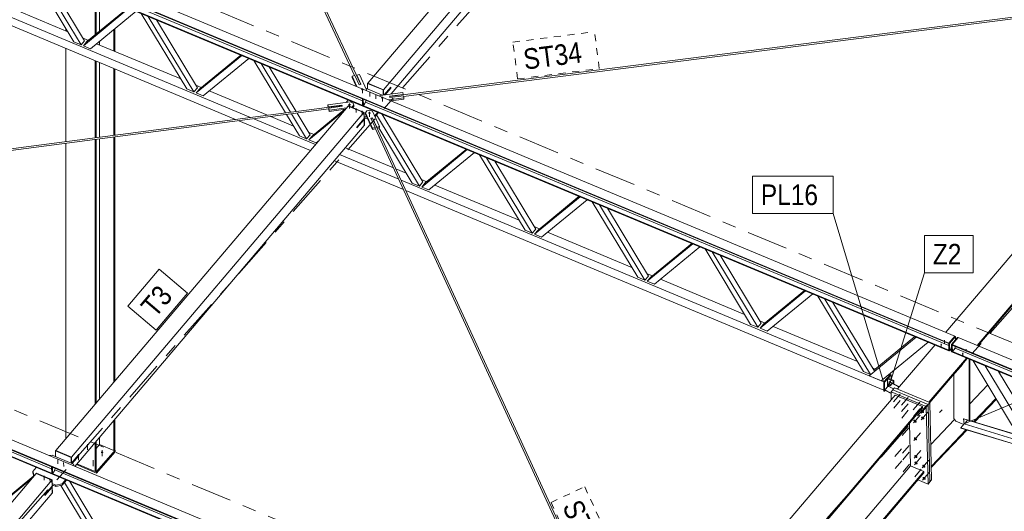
# Model space of a CAD drawing. Header units: millimetres. Extents: x -698 to 216, y -34 to 576.
# Tile 64 of 88: x -78 to -7, y 166 to 202. Entities that reach past the tile are written whole.
import ezdxf

# ---------------------------------------------------------------- set-up
doc = ezdxf.new("R2010")
doc.units = ezdxf.units.MM
for name, pattern in [('XKITLINE00', [0]), ('XKITLINE02', [4, 2, -2]), ('XKITLINE03', [6, 3, -1, 1, -1]), ('XKITLINE04', [3, 0.5, -0.5, 0.5, -0.5, 0.5, -0.5])]:
    doc.linetypes.add(name, pattern=pattern)
for name, color, linetype, lineweight in [('Element', 2, 'Continuous', 0), ('Spoina', 1, 'Continuous', 0), ('Znak elementu', 2, 'Continuous', 0), ('Śruba', 3, 'Continuous', 0)]:
    doc.layers.add(name, color=color, linetype=linetype, lineweight=lineweight)
doc.styles.add('ARIAL', font='ARIAL.TTF')

msp = doc.modelspace()

# ---------------------------------------------------------------- hatches: boundary and pattern name
at = {"layer": 'Śruba'}
for points in [[(-53.289, 196.994), (-53.298, 196.995), (-53.306, 196.997), (-53.315, 196.999), (-53.323, 197.001), (-53.331, 197.004), (-53.338, 197.008), (-53.345, 197.012), (-53.351, 197.016), (-53.357, 197.021), (-53.361, 197.027), (-53.365, 197.032), (-53.368, 197.038), (-53.371, 197.045), (-53.372, 197.051), (-53.373, 197.057), (-53.373, 197.063), (-53.371, 197.07), (-53.369, 197.076), (-53.366, 197.082), (-53.363, 197.088), (-53.358, 197.093), (-53.353, 197.099), (-53.347, 197.104), (-53.341, 197.108), (-53.333, 197.112), (-53.326, 197.115), (-53.318, 197.118), (-53.309, 197.121), (-53.301, 197.122), (-53.292, 197.124), (-53.283, 197.124), (-53.274, 197.124), (-53.265, 197.123), (-53.256, 197.122), (-53.248, 197.12), (-53.239, 197.117), (-53.232, 197.114), (-53.224, 197.111), (-53.217, 197.107), (-53.211, 197.102), (-53.206, 197.097), (-53.201, 197.092), (-53.197, 197.086), (-53.194, 197.08), (-53.192, 197.074), (-53.19, 197.068), (-53.19, 197.061), (-53.19, 197.055), (-53.191, 197.049), (-53.193, 197.042), (-53.196, 197.036), (-53.2, 197.031), (-53.204, 197.025), (-53.209, 197.02), (-53.215, 197.015), (-53.222, 197.01), (-53.229, 197.006), (-53.237, 197.003), (-53.245, 197), (-53.253, 196.998), (-53.262, 196.996), (-53.271, 196.995), (-53.28, 196.994)], [(-51.837, 196.388), (-51.846, 196.389), (-51.855, 196.39), (-51.864, 196.392), (-51.872, 196.395), (-51.88, 196.398), (-51.887, 196.402), (-51.894, 196.406), (-51.9, 196.41), (-51.905, 196.415), (-51.91, 196.421), (-51.914, 196.426), (-51.917, 196.432), (-51.92, 196.438), (-51.921, 196.445), (-51.922, 196.451), (-51.921, 196.457), (-51.92, 196.464), (-51.918, 196.47), (-51.915, 196.476), (-51.911, 196.482), (-51.907, 196.487), (-51.902, 196.493), (-51.896, 196.497), (-51.889, 196.502), (-51.882, 196.506), (-51.874, 196.509), (-51.866, 196.512), (-51.858, 196.514), (-51.849, 196.516), (-51.84, 196.517), (-51.831, 196.518), (-51.822, 196.518), (-51.814, 196.517), (-51.805, 196.516), (-51.796, 196.514), (-51.788, 196.511), (-51.78, 196.508), (-51.773, 196.504), (-51.766, 196.5), (-51.76, 196.496), (-51.755, 196.491), (-51.75, 196.485), (-51.746, 196.48), (-51.743, 196.474), (-51.74, 196.468), (-51.739, 196.461), (-51.738, 196.455), (-51.739, 196.449), (-51.74, 196.442), (-51.742, 196.436), (-51.745, 196.43), (-51.748, 196.424), (-51.753, 196.419), (-51.758, 196.414), (-51.764, 196.409), (-51.771, 196.404), (-51.778, 196.4), (-51.785, 196.397), (-51.793, 196.394), (-51.802, 196.392), (-51.811, 196.39), (-51.819, 196.389), (-51.828, 196.388)], [(-54.229, 195.889), (-54.238, 195.889), (-54.247, 195.891), (-54.256, 195.893), (-54.264, 195.895), (-54.272, 195.898), (-54.279, 195.902), (-54.286, 195.906), (-54.292, 195.911), (-54.297, 195.916), (-54.302, 195.921), (-54.306, 195.927), (-54.309, 195.933), (-54.311, 195.939), (-54.313, 195.945), (-54.313, 195.951), (-54.313, 195.958), (-54.312, 195.964), (-54.31, 195.97), (-54.307, 195.976), (-54.303, 195.982), (-54.299, 195.988), (-54.294, 195.993), (-54.288, 195.998), (-54.281, 196.002), (-54.274, 196.006), (-54.266, 196.01), (-54.258, 196.013), (-54.25, 196.015), (-54.241, 196.017), (-54.232, 196.018), (-54.223, 196.018), (-54.214, 196.018), (-54.205, 196.017), (-54.197, 196.016), (-54.188, 196.014), (-54.18, 196.012), (-54.172, 196.008), (-54.165, 196.005), (-54.158, 196.001), (-54.152, 195.996), (-54.146, 195.991), (-54.142, 195.986), (-54.138, 195.98), (-54.135, 195.974), (-54.132, 195.968), (-54.131, 195.962), (-54.13, 195.955), (-54.131, 195.949), (-54.132, 195.943), (-54.134, 195.937), (-54.137, 195.931), (-54.14, 195.925), (-54.145, 195.919), (-54.15, 195.914), (-54.156, 195.909), (-54.163, 195.905), (-54.17, 195.901), (-54.177, 195.897), (-54.185, 195.894), (-54.194, 195.892), (-54.203, 195.89), (-54.211, 195.889), (-54.22, 195.889)], [(-53.74, 195.559), (-53.748, 195.559), (-53.755, 195.561), (-53.762, 195.562), (-53.768, 195.564), (-53.775, 195.567), (-53.781, 195.57), (-53.786, 195.573), (-53.791, 195.577), (-53.796, 195.581), (-53.8, 195.585), (-53.803, 195.59), (-53.806, 195.595), (-53.807, 195.6), (-53.809, 195.605), (-53.809, 195.61), (-53.809, 195.615), (-53.808, 195.62), (-53.806, 195.626), (-53.804, 195.63), (-53.801, 195.635), (-53.797, 195.64), (-53.793, 195.644), (-53.788, 195.648), (-53.783, 195.652), (-53.777, 195.655), (-53.771, 195.658), (-53.764, 195.66), (-53.757, 195.662), (-53.75, 195.663), (-53.743, 195.664), (-53.735, 195.665), (-53.728, 195.665), (-53.721, 195.664), (-53.714, 195.663), (-53.707, 195.661), (-53.7, 195.659), (-53.694, 195.657), (-53.688, 195.654), (-53.682, 195.65), (-53.677, 195.647), (-53.672, 195.643), (-53.669, 195.638), (-53.665, 195.634), (-53.663, 195.629), (-53.661, 195.624), (-53.66, 195.619), (-53.659, 195.613), (-53.659, 195.608), (-53.66, 195.603), (-53.662, 195.598), (-53.664, 195.593), (-53.667, 195.588), (-53.671, 195.584), (-53.675, 195.579), (-53.68, 195.575), (-53.686, 195.572), (-53.691, 195.569), (-53.698, 195.566), (-53.704, 195.563), (-53.711, 195.562), (-53.718, 195.56), (-53.726, 195.559), (-53.733, 195.559)], [(-53.313, 195.38), (-53.32, 195.381), (-53.327, 195.382), (-53.334, 195.384), (-53.341, 195.386), (-53.347, 195.388), (-53.353, 195.391), (-53.359, 195.395), (-53.364, 195.398), (-53.368, 195.402), (-53.372, 195.407), (-53.376, 195.411), (-53.378, 195.416), (-53.38, 195.421), (-53.381, 195.426), (-53.382, 195.432), (-53.381, 195.437), (-53.38, 195.442), (-53.379, 195.447), (-53.376, 195.452), (-53.373, 195.457), (-53.37, 195.461), (-53.365, 195.466), (-53.361, 195.47), (-53.355, 195.473), (-53.349, 195.476), (-53.343, 195.479), (-53.337, 195.482), (-53.33, 195.483), (-53.323, 195.485), (-53.315, 195.486), (-53.308, 195.486), (-53.301, 195.486), (-53.293, 195.486), (-53.286, 195.484), (-53.279, 195.483), (-53.272, 195.481), (-53.266, 195.478), (-53.26, 195.475), (-53.255, 195.472), (-53.25, 195.468), (-53.245, 195.464), (-53.241, 195.46), (-53.238, 195.455), (-53.235, 195.45), (-53.233, 195.445), (-53.232, 195.44), (-53.232, 195.435), (-53.232, 195.43), (-53.233, 195.425), (-53.235, 195.419), (-53.237, 195.415), (-53.24, 195.41), (-53.244, 195.405), (-53.248, 195.401), (-53.253, 195.397), (-53.258, 195.393), (-53.264, 195.39), (-53.27, 195.387), (-53.277, 195.385), (-53.284, 195.383), (-53.291, 195.382), (-53.298, 195.381), (-53.305, 195.38)], [(-52.776, 195.281), (-52.784, 195.282), (-52.793, 195.283), (-52.802, 195.285), (-52.81, 195.288), (-52.818, 195.291), (-52.825, 195.295), (-52.832, 195.299), (-52.838, 195.303), (-52.843, 195.308), (-52.848, 195.314), (-52.852, 195.319), (-52.855, 195.325), (-52.858, 195.331), (-52.859, 195.338), (-52.86, 195.344), (-52.859, 195.35), (-52.858, 195.357), (-52.856, 195.363), (-52.853, 195.369), (-52.85, 195.375), (-52.845, 195.38), (-52.84, 195.386), (-52.834, 195.39), (-52.827, 195.395), (-52.82, 195.399), (-52.813, 195.402), (-52.804, 195.405), (-52.796, 195.408), (-52.787, 195.409), (-52.779, 195.41), (-52.77, 195.411), (-52.761, 195.411), (-52.752, 195.41), (-52.743, 195.409), (-52.734, 195.407), (-52.726, 195.404), (-52.718, 195.401), (-52.711, 195.398), (-52.704, 195.393), (-52.698, 195.389), (-52.693, 195.384), (-52.688, 195.379), (-52.684, 195.373), (-52.681, 195.367), (-52.678, 195.361), (-52.677, 195.355), (-52.676, 195.348), (-52.677, 195.342), (-52.678, 195.336), (-52.68, 195.329), (-52.683, 195.323), (-52.686, 195.317), (-52.691, 195.312), (-52.696, 195.307), (-52.702, 195.302), (-52.709, 195.297), (-52.716, 195.293), (-52.724, 195.29), (-52.732, 195.287), (-52.74, 195.285), (-52.749, 195.283), (-52.758, 195.282), (-52.767, 195.281)], [(-11.194, 178.444), (-11.205, 178.446), (-11.215, 178.45), (-11.224, 178.455), (-11.232, 178.461), (-11.237, 178.468), (-11.241, 178.475), (-11.242, 178.484), (-11.241, 178.492), (-11.238, 178.499), (-11.233, 178.507), (-11.226, 178.513), (-11.217, 178.518), (-11.207, 178.522), (-11.196, 178.525), (-11.185, 178.526), (-11.173, 178.526), (-11.162, 178.523), (-11.152, 178.52), (-11.143, 178.515), (-11.136, 178.509), (-11.13, 178.502), (-11.127, 178.494), (-11.125, 178.486), (-11.126, 178.478), (-11.129, 178.47), (-11.135, 178.463), (-11.142, 178.457), (-11.15, 178.451), (-11.16, 178.447), (-11.171, 178.445), (-11.183, 178.444)], [(-9.627, 177.79), (-9.638, 177.792), (-9.648, 177.795), (-9.657, 177.8), (-9.664, 177.806), (-9.67, 177.813), (-9.673, 177.821), (-9.675, 177.829), (-9.674, 177.837), (-9.671, 177.845), (-9.665, 177.852), (-9.658, 177.858), (-9.649, 177.864), (-9.639, 177.868), (-9.629, 177.87), (-9.617, 177.871), (-9.606, 177.871), (-9.595, 177.869), (-9.585, 177.865), (-9.576, 177.86), (-9.568, 177.854), (-9.563, 177.847), (-9.559, 177.84), (-9.558, 177.832), (-9.559, 177.824), (-9.562, 177.816), (-9.567, 177.808), (-9.574, 177.802), (-9.583, 177.797), (-9.593, 177.793), (-9.604, 177.79), (-9.615, 177.789)], [(-14.83, 175.578), (-14.823, 175.569), (-14.817, 175.56), (-14.814, 175.55), (-14.812, 175.542), (-14.812, 175.533), (-14.814, 175.526), (-14.818, 175.52), (-14.823, 175.515), (-14.83, 175.513), (-14.838, 175.511), (-14.847, 175.512), (-14.857, 175.515), (-14.867, 175.519), (-14.876, 175.524), (-14.885, 175.531), (-14.894, 175.539), (-14.9, 175.548), (-14.906, 175.557), (-14.909, 175.567), (-14.911, 175.576), (-14.911, 175.584), (-14.909, 175.591), (-14.905, 175.597), (-14.9, 175.602), (-14.893, 175.605), (-14.885, 175.606), (-14.876, 175.605), (-14.866, 175.603), (-14.856, 175.598), (-14.847, 175.593), (-14.838, 175.586)], [(-12.479, 173.688), (-12.47, 173.679), (-12.462, 173.669), (-12.454, 173.659), (-12.447, 173.649), (-12.441, 173.638), (-12.436, 173.628), (-12.432, 173.618), (-12.429, 173.608), (-12.427, 173.598), (-12.427, 173.588), (-12.427, 173.579), (-12.428, 173.571), (-12.431, 173.563), (-12.434, 173.556), (-12.439, 173.55), (-12.444, 173.544), (-12.451, 173.539), (-12.458, 173.536), (-12.466, 173.533), (-12.475, 173.531), (-12.485, 173.53), (-12.495, 173.531), (-12.505, 173.532), (-12.516, 173.534), (-12.527, 173.537), (-12.538, 173.541), (-12.549, 173.547), (-12.56, 173.553), (-12.571, 173.559), (-12.582, 173.567), (-12.592, 173.575), (-12.602, 173.584), (-12.611, 173.593), (-12.619, 173.603), (-12.627, 173.613), (-12.634, 173.623), (-12.64, 173.633), (-12.645, 173.644), (-12.649, 173.654), (-12.652, 173.664), (-12.654, 173.674), (-12.654, 173.683), (-12.654, 173.692), (-12.653, 173.701), (-12.65, 173.709), (-12.647, 173.716), (-12.642, 173.722), (-12.637, 173.728), (-12.63, 173.732), (-12.623, 173.736), (-12.615, 173.739), (-12.606, 173.741), (-12.596, 173.741), (-12.586, 173.741), (-12.576, 173.74), (-12.565, 173.738), (-12.554, 173.734), (-12.543, 173.73), (-12.532, 173.725), (-12.521, 173.719), (-12.51, 173.712), (-12.499, 173.705), (-12.489, 173.697)], [(-13.027, 172.984), (-13.018, 172.975), (-13.01, 172.965), (-13.002, 172.955), (-12.995, 172.945), (-12.989, 172.934), (-12.984, 172.924), (-12.98, 172.914), (-12.977, 172.904), (-12.976, 172.894), (-12.975, 172.884), (-12.975, 172.875), (-12.977, 172.867), (-12.979, 172.859), (-12.983, 172.852), (-12.987, 172.845), (-12.993, 172.84), (-12.999, 172.835), (-13.007, 172.831), (-13.015, 172.829), (-13.024, 172.827), (-13.033, 172.826), (-13.043, 172.826), (-13.053, 172.828), (-13.064, 172.83), (-13.075, 172.833), (-13.086, 172.837), (-13.098, 172.843), (-13.109, 172.848), (-13.12, 172.855), (-13.13, 172.863), (-13.14, 172.871), (-13.15, 172.88), (-13.159, 172.889), (-13.168, 172.899), (-13.175, 172.909), (-13.182, 172.919), (-13.188, 172.929), (-13.193, 172.939), (-13.197, 172.95), (-13.2, 172.96), (-13.202, 172.97), (-13.203, 172.979), (-13.202, 172.988), (-13.201, 172.997), (-13.199, 173.004), (-13.195, 173.012), (-13.19, 173.018), (-13.185, 173.024), (-13.178, 173.028), (-13.171, 173.032), (-13.163, 173.035), (-13.154, 173.036), (-13.145, 173.037), (-13.135, 173.037), (-13.124, 173.036), (-13.113, 173.033), (-13.102, 173.03), (-13.091, 173.026), (-13.08, 173.021), (-13.069, 173.015), (-13.058, 173.008), (-13.047, 173.001), (-13.037, 172.993)], [(-12.468, 173.217), (-12.459, 173.208), (-12.451, 173.198), (-12.443, 173.188), (-12.436, 173.178), (-12.43, 173.167), (-12.425, 173.157), (-12.421, 173.147), (-12.418, 173.137), (-12.416, 173.127), (-12.416, 173.117), (-12.416, 173.108), (-12.417, 173.1), (-12.42, 173.092), (-12.423, 173.085), (-12.428, 173.078), (-12.434, 173.073), (-12.44, 173.068), (-12.447, 173.065), (-12.456, 173.062), (-12.464, 173.06), (-12.474, 173.059), (-12.484, 173.059), (-12.494, 173.061), (-12.505, 173.063), (-12.516, 173.066), (-12.527, 173.07), (-12.538, 173.076), (-12.55, 173.081), (-12.56, 173.088), (-12.571, 173.096), (-12.581, 173.104), (-12.591, 173.113), (-12.6, 173.122), (-12.609, 173.132), (-12.616, 173.142), (-12.623, 173.152), (-12.629, 173.162), (-12.634, 173.172), (-12.638, 173.183), (-12.641, 173.193), (-12.643, 173.203), (-12.644, 173.212), (-12.643, 173.221), (-12.642, 173.23), (-12.639, 173.237), (-12.636, 173.245), (-12.631, 173.251), (-12.626, 173.257), (-12.619, 173.261), (-12.612, 173.265), (-12.604, 173.268), (-12.595, 173.269), (-12.586, 173.27), (-12.576, 173.27), (-12.565, 173.269), (-12.554, 173.266), (-12.543, 173.263), (-12.532, 173.259), (-12.521, 173.254), (-12.51, 173.248), (-12.499, 173.241), (-12.488, 173.234), (-12.478, 173.226)], [(-9.359, 172.875), (-9.352, 172.867), (-9.347, 172.857), (-9.343, 172.848), (-9.341, 172.839), (-9.341, 172.831), (-9.343, 172.824), (-9.347, 172.818), (-9.353, 172.813), (-9.36, 172.81), (-9.368, 172.809), (-9.377, 172.81), (-9.386, 172.812), (-9.396, 172.816), (-9.406, 172.822), (-9.415, 172.829), (-9.423, 172.837), (-9.43, 172.846), (-9.435, 172.855), (-9.439, 172.864), (-9.441, 172.873), (-9.44, 172.882), (-9.438, 172.889), (-9.435, 172.895), (-9.429, 172.899), (-9.422, 172.902), (-9.414, 172.903), (-9.405, 172.903), (-9.395, 172.9), (-9.386, 172.896), (-9.376, 172.89), (-9.367, 172.883)], [(-12.998, 171.7), (-12.989, 171.691), (-12.98, 171.681), (-12.973, 171.671), (-12.966, 171.661), (-12.96, 171.651), (-12.955, 171.64), (-12.951, 171.63), (-12.948, 171.62), (-12.946, 171.61), (-12.945, 171.601), (-12.946, 171.592), (-12.947, 171.583), (-12.95, 171.575), (-12.953, 171.568), (-12.958, 171.562), (-12.963, 171.556), (-12.97, 171.552), (-12.977, 171.548), (-12.985, 171.545), (-12.994, 171.543), (-13.004, 171.543), (-13.014, 171.543), (-13.024, 171.544), (-13.035, 171.546), (-13.046, 171.55), (-13.057, 171.554), (-13.068, 171.559), (-13.079, 171.565), (-13.09, 171.572), (-13.101, 171.579), (-13.111, 171.587), (-13.121, 171.596), (-13.13, 171.605), (-13.138, 171.615), (-13.146, 171.625), (-13.153, 171.635), (-13.159, 171.645), (-13.164, 171.656), (-13.168, 171.666), (-13.171, 171.676), (-13.173, 171.686), (-13.173, 171.695), (-13.173, 171.704), (-13.172, 171.713), (-13.169, 171.721), (-13.166, 171.728), (-13.161, 171.734), (-13.155, 171.74), (-13.149, 171.745), (-13.142, 171.748), (-13.134, 171.751), (-13.125, 171.753), (-13.115, 171.754), (-13.105, 171.753), (-13.095, 171.752), (-13.084, 171.75), (-13.073, 171.747), (-13.062, 171.742), (-13.051, 171.737), (-13.039, 171.731), (-13.029, 171.725), (-13.018, 171.717), (-13.008, 171.709)], [(-72.223, 170.604), (-72.232, 170.605), (-72.241, 170.606), (-72.249, 170.608), (-72.257, 170.611), (-72.265, 170.614), (-72.272, 170.618), (-72.279, 170.622), (-72.285, 170.626), (-72.29, 170.631), (-72.295, 170.637), (-72.299, 170.642), (-72.302, 170.648), (-72.304, 170.654), (-72.305, 170.66), (-72.306, 170.666), (-72.305, 170.673), (-72.304, 170.679), (-72.302, 170.685), (-72.299, 170.691), (-72.295, 170.696), (-72.29, 170.702), (-72.285, 170.707), (-72.279, 170.711), (-72.272, 170.715), (-72.265, 170.719), (-72.257, 170.722), (-72.249, 170.725), (-72.241, 170.727), (-72.232, 170.728), (-72.223, 170.729), (-72.214, 170.73), (-72.205, 170.729), (-72.196, 170.728), (-72.188, 170.727), (-72.179, 170.725), (-72.171, 170.722), (-72.163, 170.719), (-72.156, 170.715), (-72.149, 170.711), (-72.143, 170.707), (-72.138, 170.702), (-72.133, 170.696), (-72.13, 170.691), (-72.127, 170.685), (-72.124, 170.679), (-72.123, 170.673), (-72.123, 170.666), (-72.123, 170.66), (-72.124, 170.654), (-72.127, 170.648), (-72.13, 170.642), (-72.133, 170.637), (-72.138, 170.631), (-72.143, 170.626), (-72.149, 170.622), (-72.156, 170.618), (-72.163, 170.614), (-72.171, 170.611), (-72.179, 170.608), (-72.188, 170.606), (-72.196, 170.605), (-72.205, 170.604), (-72.214, 170.603)], [(-12.969, 170.416), (-12.959, 170.407), (-12.951, 170.398), (-12.943, 170.388), (-12.936, 170.377), (-12.93, 170.367), (-12.925, 170.357), (-12.921, 170.346), (-12.919, 170.336), (-12.917, 170.326), (-12.916, 170.317), (-12.916, 170.308), (-12.918, 170.299), (-12.92, 170.292), (-12.924, 170.284), (-12.928, 170.278), (-12.934, 170.273), (-12.94, 170.268), (-12.948, 170.264), (-12.956, 170.261), (-12.965, 170.26), (-12.974, 170.259), (-12.984, 170.259), (-12.994, 170.26), (-13.005, 170.263), (-13.016, 170.266), (-13.027, 170.27), (-13.039, 170.275), (-13.05, 170.281), (-13.061, 170.288), (-13.071, 170.295), (-13.081, 170.304), (-13.091, 170.312), (-13.1, 170.322), (-13.109, 170.331), (-13.116, 170.341), (-13.123, 170.351), (-13.129, 170.362), (-13.134, 170.372), (-13.138, 170.382), (-13.141, 170.392), (-13.143, 170.402), (-13.144, 170.412), (-13.144, 170.421), (-13.142, 170.429), (-13.14, 170.437), (-13.136, 170.444), (-13.132, 170.451), (-13.126, 170.456), (-13.119, 170.461), (-13.112, 170.465), (-13.104, 170.467), (-13.095, 170.469), (-13.086, 170.47), (-13.076, 170.47), (-13.065, 170.468), (-13.054, 170.466), (-13.043, 170.463), (-13.032, 170.459), (-13.021, 170.454), (-13.01, 170.448), (-12.999, 170.441), (-12.988, 170.433), (-12.978, 170.425)], [(-12.958, 169.945), (-12.949, 169.936), (-12.94, 169.926), (-12.932, 169.916), (-12.926, 169.906), (-12.92, 169.896), (-12.915, 169.886), (-12.911, 169.875), (-12.908, 169.865), (-12.906, 169.855), (-12.905, 169.846), (-12.905, 169.837), (-12.907, 169.828), (-12.909, 169.821), (-12.913, 169.813), (-12.917, 169.807), (-12.923, 169.801), (-12.929, 169.797), (-12.937, 169.793), (-12.945, 169.79), (-12.954, 169.789), (-12.963, 169.788), (-12.973, 169.788), (-12.984, 169.789), (-12.994, 169.792), (-13.005, 169.795), (-13.017, 169.799), (-13.028, 169.804), (-13.039, 169.81), (-13.05, 169.817), (-13.06, 169.824), (-13.071, 169.832), (-13.08, 169.841), (-13.09, 169.85), (-13.098, 169.86), (-13.106, 169.87), (-13.112, 169.88), (-13.118, 169.891), (-13.123, 169.901), (-13.127, 169.911), (-13.13, 169.921), (-13.132, 169.931), (-13.133, 169.941), (-13.133, 169.95), (-13.131, 169.958), (-13.129, 169.966), (-13.125, 169.973), (-13.121, 169.98), (-13.115, 169.985), (-13.109, 169.99), (-13.101, 169.994), (-13.093, 169.996), (-13.084, 169.998), (-13.075, 169.999), (-13.065, 169.999), (-13.054, 169.997), (-13.044, 169.995), (-13.033, 169.992), (-13.021, 169.988), (-13.01, 169.982), (-12.999, 169.977), (-12.988, 169.97), (-12.978, 169.962), (-12.967, 169.954)], [(-12.388, 169.707), (-12.379, 169.698), (-12.37, 169.688), (-12.363, 169.678), (-12.356, 169.668), (-12.35, 169.658), (-12.345, 169.647), (-12.341, 169.637), (-12.338, 169.627), (-12.336, 169.617), (-12.335, 169.608), (-12.335, 169.599), (-12.337, 169.59), (-12.339, 169.582), (-12.343, 169.575), (-12.347, 169.569), (-12.353, 169.563), (-12.359, 169.559), (-12.367, 169.555), (-12.375, 169.552), (-12.384, 169.55), (-12.393, 169.55), (-12.403, 169.55), (-12.414, 169.551), (-12.425, 169.553), (-12.436, 169.557), (-12.447, 169.561), (-12.458, 169.566), (-12.469, 169.572), (-12.48, 169.579), (-12.491, 169.586), (-12.501, 169.594), (-12.51, 169.603), (-12.52, 169.612), (-12.528, 169.622), (-12.536, 169.632), (-12.543, 169.642), (-12.549, 169.653), (-12.553, 169.663), (-12.557, 169.673), (-12.56, 169.683), (-12.562, 169.693), (-12.563, 169.703), (-12.563, 169.712), (-12.561, 169.72), (-12.559, 169.728), (-12.555, 169.735), (-12.551, 169.741), (-12.545, 169.747), (-12.539, 169.752), (-12.531, 169.755), (-12.523, 169.758), (-12.514, 169.76), (-12.505, 169.761), (-12.495, 169.76), (-12.484, 169.759), (-12.474, 169.757), (-12.463, 169.754), (-12.451, 169.75), (-12.44, 169.744), (-12.429, 169.738), (-12.418, 169.732), (-12.408, 169.724), (-12.397, 169.716)], [(-76.437, 168.827), (-76.444, 168.828), (-76.451, 168.829), (-76.458, 168.83), (-76.465, 168.832), (-76.471, 168.835), (-76.477, 168.838), (-76.483, 168.841), (-76.488, 168.845), (-76.492, 168.849), (-76.496, 168.853), (-76.499, 168.858), (-76.502, 168.863), (-76.504, 168.868), (-76.505, 168.873), (-76.505, 168.878), (-76.505, 168.883), (-76.504, 168.889), (-76.503, 168.894), (-76.5, 168.899), (-76.497, 168.903), (-76.494, 168.908), (-76.489, 168.912), (-76.484, 168.916), (-76.479, 168.92), (-76.473, 168.923), (-76.467, 168.926), (-76.46, 168.928), (-76.453, 168.93), (-76.446, 168.932), (-76.439, 168.933), (-76.432, 168.933), (-76.424, 168.933), (-76.417, 168.932), (-76.41, 168.931), (-76.403, 168.93), (-76.396, 168.927), (-76.39, 168.925), (-76.384, 168.922), (-76.378, 168.919), (-76.373, 168.915), (-76.369, 168.911), (-76.365, 168.906), (-76.362, 168.902), (-76.359, 168.897), (-76.357, 168.892), (-76.356, 168.887), (-76.356, 168.882), (-76.356, 168.876), (-76.357, 168.871), (-76.358, 168.866), (-76.361, 168.861), (-76.364, 168.856), (-76.367, 168.852), (-76.372, 168.848), (-76.377, 168.844), (-76.382, 168.84), (-76.388, 168.837), (-76.394, 168.834), (-76.401, 168.832), (-76.408, 168.83), (-76.415, 168.828), (-76.422, 168.827), (-76.429, 168.827)], [(-76.009, 168.648), (-76.016, 168.649), (-76.024, 168.65), (-76.031, 168.652), (-76.037, 168.654), (-76.044, 168.656), (-76.05, 168.659), (-76.055, 168.663), (-76.06, 168.666), (-76.065, 168.67), (-76.069, 168.675), (-76.072, 168.679), (-76.074, 168.684), (-76.076, 168.689), (-76.078, 168.694), (-76.078, 168.7), (-76.078, 168.705), (-76.077, 168.71), (-76.075, 168.715), (-76.073, 168.72), (-76.07, 168.725), (-76.066, 168.729), (-76.062, 168.734), (-76.057, 168.738), (-76.052, 168.741), (-76.046, 168.744), (-76.039, 168.747), (-76.033, 168.75), (-76.026, 168.752), (-76.019, 168.753), (-76.012, 168.754), (-76.004, 168.754), (-75.997, 168.754), (-75.99, 168.754), (-75.982, 168.753), (-75.975, 168.751), (-75.969, 168.749), (-75.962, 168.746), (-75.956, 168.743), (-75.951, 168.74), (-75.946, 168.736), (-75.941, 168.732), (-75.937, 168.728), (-75.934, 168.723), (-75.932, 168.718), (-75.93, 168.713), (-75.929, 168.708), (-75.928, 168.703), (-75.928, 168.698), (-75.929, 168.693), (-75.931, 168.688), (-75.933, 168.683), (-75.936, 168.678), (-75.94, 168.673), (-75.944, 168.669), (-75.949, 168.665), (-75.955, 168.661), (-75.96, 168.658), (-75.967, 168.655), (-75.973, 168.653), (-75.98, 168.651), (-75.987, 168.65), (-75.994, 168.649), (-76.002, 168.648)], [(-12.367, 168.824), (-12.358, 168.815), (-12.35, 168.805), (-12.342, 168.795), (-12.335, 168.785), (-12.329, 168.775), (-12.324, 168.764), (-12.32, 168.754), (-12.317, 168.744), (-12.316, 168.734), (-12.315, 168.725), (-12.315, 168.716), (-12.317, 168.707), (-12.319, 168.699), (-12.323, 168.692), (-12.327, 168.686), (-12.333, 168.68), (-12.339, 168.675), (-12.347, 168.672), (-12.355, 168.669), (-12.364, 168.667), (-12.373, 168.666), (-12.383, 168.667), (-12.393, 168.668), (-12.404, 168.67), (-12.415, 168.673), (-12.426, 168.678), (-12.438, 168.683), (-12.449, 168.689), (-12.46, 168.695), (-12.47, 168.703), (-12.48, 168.711), (-12.49, 168.72), (-12.499, 168.729), (-12.508, 168.739), (-12.515, 168.749), (-12.522, 168.759), (-12.528, 168.769), (-12.533, 168.78), (-12.537, 168.79), (-12.54, 168.8), (-12.542, 168.81), (-12.543, 168.819), (-12.542, 168.828), (-12.541, 168.837), (-12.539, 168.845), (-12.535, 168.852), (-12.53, 168.858), (-12.525, 168.864), (-12.518, 168.868), (-12.511, 168.872), (-12.503, 168.875), (-12.494, 168.877), (-12.485, 168.877), (-12.475, 168.877), (-12.464, 168.876), (-12.453, 168.874), (-12.442, 168.87), (-12.431, 168.866), (-12.42, 168.861), (-12.409, 168.855), (-12.398, 168.848), (-12.387, 168.841), (-12.377, 168.833)]]:
    msp.add_hatch(color=256, dxfattribs=at).paths.add_polyline_path(points, flags=17)

# ---------------------------------------------------------------- linework, layer by layer
at = {"layer": 'Element', "linetype": 'XKITLINE00', "lineweight": 0}
for p, q in [((-53.405, 197.433), (-72.832, 239.016)), ((-53.846, 198.07), (-72.638, 238.293)), ((-52.893, 197.522), (-31.614, 222.585)), ((-51.753, 197.046), (-30.474, 222.108)), ((-30.452, 221.166), (-51.199, 196.731)), ((-10.635, 178.617), (-95.87, 214.22)), ((-10.634, 178.57), (-95.869, 214.173)), ((-95.438, 214.729), (-10.203, 179.126)), ((-10.623, 178.099), (-95.858, 213.702)), ((-10.622, 178.052), (-95.857, 213.655)), ((-95.653, 213.944), (-53.275, 196.242)), ((-90.119, 207.021), (-61.415, 195.031)), ((-91.149, 206.847), (-62.518, 194.887)), ((-74.263, 200.532), (-77.572, 206.017)), ((-73.745, 200.316), (-77.054, 205.801)), ((-76.47, 205.557), (-73.486, 200.61)), ((-51.3, 196.539), (10.101, 204.377)), ((-50.283, 196.538), (9.132, 204.123)), ((-8.571, 178.445), (13.347, 204.27)), ((-8.511, 178.419), (13.408, 204.245)), ((-80.824, 203.81), (-74.696, 201.25)), ((-72.717, 201.028), (-72.717, 203.989)), ((-72.646, 201.087), (-72.646, 203.96)), ((-72.397, 201.292), (-72.397, 203.856)), ((-10.851, 179.397), (10.085, 204.065)), ((-73.573, 200.244), (-70.264, 202.964)), ((-73.313, 200.538), (-70.329, 202.992)), ((-69.746, 202.748), (-73.055, 200.027)), ((-66.061, 197.106), (-69.37, 202.591)), ((-65.543, 196.89), (-68.852, 202.375)), ((-68.268, 202.131), (-65.283, 197.184)), ((-74.855, 201.316), (-74.855, 201.513)), ((-71.362, 199.857), (-71.362, 201.419)), ((-71.291, 199.827), (-71.291, 201.478)), ((-73.745, 200.316), (-74.263, 200.532)), ((-73.486, 200.61), (-73.745, 200.316)), ((-73.594, 200.789), (-73.205, 200.627)), ((-73.573, 200.244), (-73.313, 200.538)), ((-72.397, 200.289), (-72.397, 200.568)), ((-74.855, 193.276), (-74.855, 200.041)), ((-73.055, 200.027), (-73.573, 200.244)), ((-72.622, 200.383), (-66.494, 197.824)), ((-72.717, 193.555), (-72.717, 199.148)), ((-72.646, 193.565), (-72.646, 199.118)), ((-65.371, 196.818), (-62.061, 199.538)), ((-65.111, 197.112), (-62.127, 199.566)), ((-61.543, 199.322), (-64.853, 196.601)), ((-58.874, 195.363), (-61.167, 199.165)), ((-72.397, 193.597), (-72.397, 199.014)), ((-71.362, 193.732), (-71.362, 198.582)), ((-71.291, 193.742), (-71.291, 198.552)), ((-58.515, 195.41), (-60.65, 198.949)), ((-58.11, 195.463), (-60.065, 198.705)), ((-54.024, 198.026), (-53.826, 198.074)), ((-54.022, 197.932), (-54.024, 198.026)), ((-53.678, 197.286), (-54.024, 198.026)), ((-53.73, 197.308), (-54.022, 197.932)), ((-53.826, 198.074), (-53.514, 197.406)), ((-53.699, 198.105), (-53.502, 198.154)), ((-53.698, 198.062), (-53.699, 198.105)), ((-53.387, 197.437), (-53.699, 198.105)), ((-53.502, 198.154), (-52.981, 197.039)), ((-65.543, 196.89), (-66.061, 197.106)), ((-65.283, 197.184), (-65.543, 196.89)), ((-65.391, 197.363), (-65.003, 197.201)), ((-65.371, 196.818), (-65.111, 197.112)), ((-64.42, 196.957), (-60.192, 195.191)), ((-53.514, 197.406), (-53.449, 197.422)), ((-53.449, 197.422), (-53.387, 197.437)), ((-53.449, 197.422), (-53.449, 197.422)), ((-53.449, 197.422), (-53.449, 197.422)), ((-53.03, 197.145), (-51.842, 196.649)), ((-52.981, 197.039), (-53.005, 197.005)), ((-52.98, 196.994), (-52.981, 197.039)), ((-52.91, 197.502), (-52.893, 197.522)), ((-51.77, 197.026), (-52.91, 197.502)), ((-52.9, 197.091), (-52.91, 197.502)), ((-52.893, 197.522), (-51.753, 197.046)), ((-51.753, 197.046), (-52.893, 197.522)), ((-51.77, 197.026), (-51.753, 197.046)), ((-51.762, 196.659), (-51.77, 197.026)), ((-51.744, 196.661), (-51.753, 197.046)), ((-51.744, 196.661), (-51.753, 197.046)), ((-51.224, 197.221), (-51.694, 196.668)), ((-51.237, 197.156), (-51.646, 196.674)), ((-51.625, 196.676), (-51.223, 197.15)), ((-51.238, 197.205), (-51.237, 197.156)), ((-51.237, 197.156), (-51.223, 197.15)), ((-51.223, 197.15), (-51.224, 197.221)), ((-64.853, 196.601), (-65.371, 196.818)), ((-54.461, 196.119), (-54.308, 196.3)), ((-53.267, 195.918), (-53.278, 196.382)), ((-53.221, 196.359), (-53.21, 195.894)), ((-53.093, 196.032), (-53.01, 196.251)), ((-53.01, 196.251), (-53.01, 196.271)), ((-52.029, 196.597), (-51.998, 196.629)), ((-51.998, 196.629), (-50.353, 196.839)), ((-50.264, 196.456), (-51.357, 196.316)), ((-50.32, 196.694), (-51.306, 196.568)), ((-51.296, 196.522), (-51.306, 196.568)), ((-51.296, 196.522), (-51.296, 196.522)), ((-51.296, 196.522), (-51.296, 196.522)), ((-51.285, 196.475), (-51.296, 196.522)), ((-51.285, 196.475), (-50.298, 196.601)), ((-51.183, 196.244), (-50.262, 196.362)), ((-50.353, 196.839), (-50.32, 196.694)), ((-50.319, 196.664), (-50.32, 196.694)), ((-50.298, 196.601), (-50.264, 196.456)), ((-50.262, 196.362), (-50.264, 196.456)), ((-116.561, 187.829), (-54.762, 195.9)), ((-115.544, 187.832), (-55.729, 195.644)), ((-75.589, 170.791), (-54.31, 195.853)), ((-56.909, 193.686), (-54.559, 195.618)), ((-55.788, 195.946), (-54.144, 196.161)), ((-55.785, 195.852), (-55.788, 195.946)), ((-55.753, 195.801), (-55.788, 195.946)), ((-55.766, 195.769), (-55.785, 195.852)), ((-54.767, 195.93), (-55.753, 195.801)), ((-55.752, 195.771), (-55.753, 195.801)), ((-55.731, 195.709), (-54.745, 195.837)), ((-55.729, 195.614), (-55.731, 195.709)), ((-55.696, 195.564), (-55.731, 195.709)), ((-55.694, 195.469), (-55.729, 195.614)), ((-55.696, 195.564), (-54.413, 195.731)), ((-55.694, 195.469), (-55.696, 195.564)), ((-54.503, 195.625), (-55.694, 195.469)), ((-54.766, 195.9), (-54.767, 195.93)), ((-54.745, 195.837), (-54.767, 195.93)), ((-54.756, 195.884), (-54.762, 195.9)), ((-54.75, 195.855), (-54.756, 195.884)), ((-54.748, 195.837), (-54.75, 195.855)), ((-54.293, 195.873), (-54.31, 195.853)), ((-54.31, 195.853), (-53.17, 195.377)), ((-53.17, 195.377), (-54.31, 195.853)), ((-53.153, 195.397), (-54.293, 195.873)), ((-54.144, 196.161), (-53.952, 196.066)), ((-54.063, 195.777), (-54.053, 195.778)), ((-53.916, 195.916), (-54.053, 195.778)), ((-54.053, 195.773), (-54.053, 195.778)), ((-53.989, 195.746), (-53.914, 195.821)), ((-53.952, 196.066), (-53.916, 195.916)), ((-53.914, 195.821), (-53.916, 195.916)), ((-53.267, 195.918), (-53.21, 195.894)), ((-53.21, 195.894), (-53.093, 196.032)), ((-53.068, 195.367), (-52.961, 195.517)), ((-53.049, 196.148), (-10.631, 178.43)), ((-52.961, 195.517), (-52.755, 195.566)), ((-52.755, 195.566), (-52.545, 195.493)), ((-53.17, 195.377), (-74.449, 170.314)), ((-61.177, 194.932), (-56.685, 193.055)), ((-59.954, 195.092), (-58.291, 194.397)), ((-57.858, 193.68), (-58.801, 195.242)), ((-57.34, 193.463), (-58.442, 195.289)), ((-57.081, 193.758), (-58.037, 195.342)), ((-57.168, 193.392), (-54.622, 195.485)), ((-53.16, 194.941), (-53.679, 194.33)), ((-53.677, 194.282), (-53.068, 194.999)), ((-53.677, 194.259), (-53.158, 194.87)), ((-53.173, 194.876), (-53.158, 194.87)), ((-53.173, 194.876), (-53.158, 194.87)), ((-53.153, 195.397), (-53.17, 195.377)), ((-53.17, 195.377), (-53.16, 194.941)), ((-53.16, 194.941), (-53.17, 195.377)), ((-53.16, 194.941), (-53.143, 194.961)), ((-53.158, 194.87), (-53.141, 194.89)), ((-53.158, 194.87), (-53.149, 194.434)), ((-53.158, 194.87), (-53.149, 194.434)), ((-53.155, 194.896), (-53.141, 194.89)), ((-53.143, 194.961), (-53.153, 195.397)), ((-53.147, 195.125), (-52.963, 195.048)), ((-53.144, 195.031), (-52.909, 194.933)), ((-53.143, 194.983), (-53.114, 195.018)), ((-53.141, 194.89), (-53.131, 194.455)), ((-53.066, 195.273), (-53.068, 195.367)), ((-52.554, 194.251), (-53.068, 195.367)), ((-53.066, 195.273), (-52.552, 194.157)), ((-52.538, 194.999), (-52.664, 194.968)), ((-52.664, 194.968), (-52.356, 194.299)), ((-52.631, 194.97), (-52.655, 194.947)), ((-52.6, 194.983), (-52.631, 194.97)), ((-52.568, 194.984), (-52.6, 194.983)), ((-52.545, 194.972), (-52.568, 194.984)), ((-52.545, 195.493), (-52.031, 194.377)), ((-33.233, 153.042), (-52.545, 194.972)), ((-52.537, 194.954), (-52.538, 194.999)), ((-52.229, 194.329), (-52.538, 194.999)), ((-52.388, 195.152), (-52.171, 195.407)), ((-52.359, 195.089), (-52.11, 195.382)), ((-49.138, 190.037), (-52.258, 195.208)), ((-51.863, 195.278), (-48.879, 190.332)), ((-53.149, 194.434), (-74.196, 169.644)), ((-62.28, 194.788), (-57.064, 192.609)), ((-53.679, 194.33), (-53.677, 194.259)), ((-53.149, 194.434), (-53.131, 194.455)), ((-52.356, 194.299), (-52.554, 194.251)), ((-52.552, 194.157), (-52.554, 194.251)), ((-52.552, 194.157), (-52.354, 194.205)), ((-52.354, 194.205), (-52.356, 194.299)), ((-33.671, 153.68), (-52.355, 194.248)), ((-52.031, 194.377), (-52.229, 194.329)), ((-52.228, 194.285), (-52.229, 194.329)), ((-52.208, 194.24), (-52.029, 194.283)), ((-49.656, 190.254), (-52.08, 194.271)), ((-52.029, 194.283), (-52.031, 194.377)), ((-72.717, 174.172), (-72.717, 193.425)), ((-72.646, 174.256), (-72.646, 193.434)), ((-72.397, 174.55), (-72.397, 193.467)), ((-71.362, 175.769), (-71.362, 193.602)), ((-71.291, 175.853), (-71.291, 193.611)), ((-57.34, 193.463), (-57.858, 193.68)), ((-57.081, 193.758), (-57.34, 193.463)), ((-57.189, 193.937), (-56.801, 193.775)), ((-57.168, 193.392), (-56.909, 193.686)), ((-56.65, 193.175), (-57.168, 193.392)), ((-74.855, 171.655), (-74.855, 193.146)), ((-56.428, 193.358), (-56.65, 193.175)), ((-54.518, 192.821), (-51.026, 191.363)), ((-48.966, 189.965), (-45.657, 192.686)), ((-48.707, 190.26), (-45.722, 192.713)), ((-54.938, 192.326), (-50.643, 190.532)), ((-45.139, 192.47), (-48.448, 189.749)), ((-41.454, 186.828), (-44.763, 192.313)), ((-40.936, 186.611), (-44.245, 192.096)), ((-55.317, 191.88), (-50.299, 189.783)), ((-50.848, 191.289), (-50.089, 190.971)), ((-43.661, 191.852), (-40.676, 186.905)), ((-48.987, 190.511), (-48.598, 190.349)), ((-50.466, 190.458), (-16.416, 176.235)), ((-49.138, 190.037), (-49.656, 190.254)), ((-48.879, 190.332), (-49.138, 190.037)), ((-48.966, 189.965), (-48.707, 190.26)), ((-48.448, 189.749), (-48.966, 189.965)), ((-48.015, 190.105), (-41.887, 187.545)), ((-50.121, 189.709), (-15.352, 175.186)), ((-40.764, 186.539), (-37.454, 189.26)), ((-40.504, 186.834), (-37.52, 189.287)), ((-36.936, 189.044), (-40.246, 186.323)), ((-33.251, 183.401), (-36.561, 188.886)), ((-32.733, 183.185), (-36.043, 188.67)), ((-35.458, 188.426), (-32.474, 183.479)), ((-118.134, 187.997), (-32.9, 152.394)), ((-33.332, 151.885), (-118.566, 187.488)), ((-33.331, 151.838), (-118.565, 187.441)), ((-33.32, 151.367), (-118.554, 186.97)), ((-33.319, 151.32), (-118.553, 186.923)), ((-118.349, 187.212), (-75.886, 169.475)), ((-40.785, 187.085), (-40.396, 186.923)), ((-40.936, 186.611), (-41.454, 186.828)), ((-40.676, 186.905), (-40.936, 186.611)), ((-40.764, 186.539), (-40.504, 186.834)), ((-40.246, 186.323), (-40.764, 186.539)), ((-39.813, 186.679), (-33.684, 184.119)), ((-32.561, 183.113), (-29.252, 185.834)), ((-32.302, 183.407), (-29.317, 185.861)), ((-28.734, 185.617), (-32.043, 182.897)), ((-25.049, 179.975), (-28.358, 185.46)), ((-24.531, 179.759), (-27.84, 185.244)), ((-27.256, 185), (-24.272, 180.053)), ((-32.733, 183.185), (-33.251, 183.401)), ((-32.474, 183.479), (-32.733, 183.185)), ((-32.582, 183.659), (-32.194, 183.496)), ((-32.561, 183.113), (-32.302, 183.407)), ((-32.043, 182.897), (-32.561, 183.113)), ((-31.61, 183.253), (-25.482, 180.693)), ((-24.359, 179.687), (-21.05, 182.408)), ((-24.1, 179.981), (-21.115, 182.435)), ((-20.532, 182.191), (-23.841, 179.471)), ((-16.847, 176.549), (-20.156, 182.034)), ((-16.329, 176.333), (-19.638, 181.818)), ((-16.07, 176.627), (-19.054, 181.574)), ((-24.531, 179.759), (-25.049, 179.975)), ((-24.272, 180.053), (-24.531, 179.759)), ((-24.38, 180.233), (-23.991, 180.07)), ((-24.359, 179.687), (-24.1, 179.981)), ((-23.408, 179.827), (-17.28, 177.267)), ((-23.841, 179.471), (-24.359, 179.687)), ((-12.999, 179.044), (-16.416, 176.235)), ((-15.983, 176.725), (-13.107, 179.09)), ((-12.998, 179.045), (-12.999, 179.044)), ((-12.999, 179.044), (-12.135, 178.684)), ((-10.203, 179.126), (-10.635, 178.617)), ((-10.635, 178.599), (-10.203, 179.109)), ((-10.146, 179.085), (-10.578, 178.576)), ((-10.203, 179.109), (-10.203, 179.126)), ((-10.203, 179.109), (-10.146, 179.085)), ((-10.141, 178.863), (-10.146, 179.085)), ((-12.135, 178.684), (-15.552, 175.874)), ((-14.351, 175.273), (-11.634, 178.475)), ((-12.135, 178.684), (-12.135, 178.684)), ((-10.635, 178.617), (-10.634, 178.57)), ((-10.623, 178.07), (-10.635, 178.599)), ((-10.578, 178.576), (-10.635, 178.599)), ((-10.566, 178.046), (-10.578, 178.576)), ((-10.435, 178.516), (-10.003, 179.025)), ((-10.423, 177.986), (-10.435, 178.516)), ((-10.435, 178.516), (-10.378, 178.492)), ((-10.379, 178.51), (-9.947, 179.019)), ((67.803, 145.853), (-10.379, 178.51)), ((-10.379, 178.51), (-10.378, 178.463)), ((-10.366, 177.963), (-10.378, 178.492)), ((67.804, 145.806), (-10.378, 178.463)), ((-10.165, 178.374), (-10.162, 178.234)), ((-10.003, 179.025), (-9.958, 179.006)), ((-9.947, 179.019), (68.235, 146.362)), ((-10.622, 178.052), (-10.623, 178.099)), ((-10.566, 178.046), (-10.623, 178.07)), ((-10.611, 178.065), (-10.622, 178.052)), ((-10.428, 178.208), (-10.566, 178.046)), ((-10.423, 177.986), (-10.366, 177.963)), ((-10.162, 178.234), (-10.367, 177.992)), ((67.815, 145.335), (-10.367, 177.992)), ((-10.367, 177.992), (-10.366, 177.945)), ((67.816, 145.288), (-10.366, 177.945)), ((-10.162, 178.234), (67.807, 145.666)), ((-12.072, 174.32), (-9.354, 177.522)), ((-12.011, 174.295), (-9.293, 177.497)), ((-9.161, 172.989), (-9.161, 177.442)), ((-9.11, 172.973), (-9.11, 177.42)), ((-8.853, 177.313), (-7.989, 176.952)), ((-8.853, 177.313), (-8.853, 177.313)), ((-8.853, 177.313), (-5.436, 171.649)), ((-7.989, 176.952), (-4.572, 171.288)), ((-7.989, 176.952), (-7.989, 176.952)), ((-16.329, 176.333), (-16.847, 176.549)), ((-16.416, 176.235), (-16.329, 176.333)), ((-15.552, 175.874), (-16.416, 176.235)), ((-16.35, 176.207), (-15.35, 175.79)), ((-16.178, 176.806), (-15.983, 176.725)), ((-16.07, 176.628), (-15.983, 176.725)), ((-14.877, 176.327), (-15.352, 175.787)), ((-14.834, 176.309), (-15.31, 175.77)), ((-15.011, 176.319), (-14.918, 176.28)), ((-14.834, 176.309), (-14.877, 176.327)), ((-14.834, 175.98), (-14.834, 176.309)), ((-10.259, 176.36), (-10.259, 173.122)), ((-4.14, 171.779), (-7.016, 176.546)), ((-6.961, 176.454), (-6.914, 176.503)), ((-15.352, 175.123), (-15.352, 175.787)), ((-15.352, 175.787), (-15.31, 175.77)), ((-15.31, 175.77), (-15.31, 175.105)), ((-15.029, 175.483), (-15.275, 175.203)), ((-15.046, 176.069), (-15.098, 176.01)), ((-15.098, 175.404), (-15.098, 176.01)), ((-15.098, 176.01), (-14.67, 175.831)), ((-14.619, 175.89), (-15.046, 176.069)), ((-14.974, 175.801), (-15.029, 175.483)), ((-15.029, 175.483), (-14.645, 175.278)), ((-14.961, 175.816), (-14.974, 175.801)), ((-14.974, 175.801), (-14.236, 175.408)), ((-14.961, 175.816), (-14.224, 175.423)), ((-14.619, 175.89), (-14.67, 175.831)), ((-14.67, 175.831), (-14.67, 175.661)), ((-14.619, 175.634), (-14.619, 175.89)), ((-9.11, 174.202), (-7.803, 175.572)), ((-33.007, 153.075), (-14.544, 174.834)), ((-15.31, 175.105), (-15.352, 175.123)), ((-15.31, 175.105), (-15.25, 175.172)), ((-15.275, 175.203), (-15.278, 175.187)), ((-15.278, 175.187), (-14.829, 174.947)), ((-15.275, 175.203), (-14.829, 174.966)), ((-14.701, 175.212), (-14.831, 175.059)), ((-14.831, 175.059), (-12.266, 173.988)), ((-14.831, 175.059), (-14.818, 174.51)), ((-14.701, 175.212), (-14.572, 175.365)), ((-14.701, 175.212), (-12.137, 174.141)), ((-14.701, 175.212), (-12.137, 174.141)), ((-14.572, 175.365), (-12.007, 174.293)), ((-14.544, 174.834), (-12.549, 174)), ((-12.266, 173.988), (-12.137, 174.141)), ((-12.137, 174.141), (-12.007, 174.293)), ((-12.007, 168.511), (-12.137, 174.141)), ((-12.137, 174.141), (-12.007, 168.511)), ((-12.007, 174.293), (-11.878, 168.664)), ((-8.829, 172.888), (-7.208, 174.587)), ((-8.757, 172.866), (-7.172, 174.527)), ((-31.41, 151.772), (-12.549, 174)), ((-31.35, 151.747), (-12.547, 173.906)), ((-12.547, 173.906), (-12.549, 174)), ((-12.137, 168.358), (-12.266, 173.988)), ((-71.362, 170.804), (-71.362, 172.982)), ((-71.291, 170.885), (-71.291, 173.066)), ((-13.416, 169.686), (-13.488, 172.797)), ((-11.937, 171.239), (-10.205, 173.054)), ((-10.259, 173.122), (-10.116, 172.942)), ((-10.116, 172.942), (-9.532, 172.698)), ((-9.506, 172.726), (-9.753, 172.447)), ((-9.548, 173.105), (-9.561, 173.091)), ((-5.66, 171.911), (-9.561, 173.091)), ((-9.561, 173.091), (-9.506, 172.726)), ((-9.548, 173.105), (-5.647, 171.926)), ((-9.506, 172.726), (-5.722, 171.582)), ((-11.901, 169.669), (-9.376, 172.315)), ((-11.899, 169.574), (-9.304, 172.293)), ((-5.852, 171.267), (-9.753, 172.447)), ((-9.753, 172.447), (-9.75, 172.428)), ((-5.849, 171.248), (-9.75, 172.428)), ((-72.717, 169.266), (-72.717, 171.386)), ((-72.646, 169.347), (-72.646, 171.47)), ((-72.646, 170.953), (-72.397, 171.236)), ((-72.397, 171.236), (-72.397, 171.764)), ((-72.397, 171.236), (-71.362, 170.804)), ((-76.071, 170.427), (-75.855, 170.467)), ((-75.855, 170.467), (-74.288, 169.812)), ((-75.606, 170.77), (-75.589, 170.791)), ((-75.606, 170.77), (-74.466, 170.294)), ((-75.597, 170.359), (-75.606, 170.77)), ((-74.449, 170.314), (-75.589, 170.791)), ((-74.449, 170.314), (-75.589, 170.791)), ((-73.921, 170.489), (-74.439, 169.878)), ((-73.934, 170.473), (-73.933, 170.424)), ((-73.919, 170.418), (-73.921, 170.489)), ((-72.612, 169.276), (-71.254, 170.816)), ((-71.254, 170.695), (-72.612, 169.155)), ((-71.362, 170.804), (-71.291, 170.885)), ((-71.325, 170.845), (-71.254, 170.816)), ((-71.254, 170.816), (-71.254, 170.695)), ((-74.466, 170.294), (-74.449, 170.314)), ((-74.457, 169.883), (-74.466, 170.294)), ((-74.439, 169.878), (-74.449, 170.314)), ((-74.439, 169.878), (-74.449, 170.314)), ((-74.441, 169.876), (-74.439, 169.878)), ((-73.933, 170.424), (-74.409, 169.863)), ((-73.919, 170.418), (-74.395, 169.857)), ((-74.288, 169.812), (-74.235, 169.661)), ((-72.612, 169.155), (-74.088, 169.772)), ((-74.046, 169.821), (-72.717, 169.266)), ((-73.933, 170.424), (-73.919, 170.418)), ((-98.285, 144.043), (-77.006, 169.12)), ((-77.264, 169.262), (-77.005, 169.568)), ((-77.262, 169.168), (-77.264, 169.262)), ((-77.154, 168.946), (-77.264, 169.262)), ((-77.176, 168.921), (-77.262, 169.168)), ((-76.989, 169.141), (-77.006, 169.12)), ((-75.866, 168.644), (-77.006, 169.12)), ((-77.006, 169.12), (-75.866, 168.644)), ((-75.849, 168.665), (-76.989, 169.141)), ((-75.879, 169.151), (-75.889, 169.615)), ((-75.879, 169.151), (-75.822, 169.127)), ((-75.832, 169.591), (-75.822, 169.127)), ((-75.822, 169.127), (-75.705, 169.264)), ((-75.705, 169.264), (-75.621, 169.484)), ((-75.661, 169.381), (-33.327, 151.698)), ((-75.621, 169.484), (-75.622, 169.503)), ((-72.717, 169.266), (-72.646, 169.347)), ((-72.683, 169.306), (-72.612, 169.276)), ((-72.612, 169.276), (-72.612, 169.155)), ((-29.35, 150.912), (-13.416, 169.686)), ((-28.374, 150.504), (-12.44, 169.278)), ((-28.313, 150.479), (-12.438, 169.184)), ((-13.416, 169.686), (-12.44, 169.278)), ((-12.44, 169.278), (-12.438, 169.184)), ((-75.866, 168.644), (-97.145, 143.567)), ((-79.865, 166.66), (-77.317, 168.754)), ((-79.605, 166.954), (-77.184, 168.945)), ((-75.849, 168.665), (-75.866, 168.644)), ((-75.856, 168.209), (-75.866, 168.644)), ((-75.866, 168.644), (-75.856, 168.209)), ((-75.839, 168.229), (-75.849, 168.665)), ((-75.584, 168.285), (-75.843, 168.393)), ((-75.841, 168.299), (-75.582, 168.191)), ((-75.127, 168.37), (-75.584, 168.285)), ((-74.867, 168.675), (-75.127, 168.37)), ((-75.124, 168.275), (-75.127, 168.37)), ((-74.807, 168.65), (-75.124, 168.275)), ((-71.834, 163.305), (-74.954, 168.476)), ((-74.559, 168.547), (-71.575, 163.6)), ((-12.877, 168.667), (-12.137, 168.358)), ((-12.137, 168.358), (-12.007, 168.511)), ((-12.007, 168.511), (-11.878, 168.664)), ((-75.845, 167.702), (-96.58, 143.266)), ((-75.856, 168.209), (-76.375, 167.597)), ((-76.375, 167.597), (-76.373, 167.527)), ((-76.374, 167.549), (-75.764, 168.267)), ((-76.373, 167.527), (-75.855, 168.138)), ((-75.869, 168.144), (-75.855, 168.138)), ((-75.869, 168.144), (-75.855, 168.138)), ((-75.856, 168.209), (-75.839, 168.229)), ((-75.855, 168.138), (-75.837, 168.158)), ((-75.855, 168.138), (-75.845, 167.702)), ((-75.855, 168.138), (-75.845, 167.702)), ((-75.852, 168.164), (-75.837, 168.158)), ((-75.845, 167.702), (-75.827, 167.723)), ((-75.84, 168.251), (-75.81, 168.286)), ((-75.837, 168.158), (-75.827, 167.723)), ((-75.582, 168.191), (-75.584, 168.285)), ((-75.124, 168.275), (-75.582, 168.191)), ((-72.352, 163.522), (-75.211, 168.26))]:
    msp.add_line(p, q, dxfattribs=at)
at = {"layer": 'Spoina', "linetype": 'XKITLINE03', "lineweight": 0}
for p, q in [((-173.369, 57.655), (27.223, 285.202)), ((-130.623, 39.8), (69.969, 267.347)), ((-86.123, 212.106), (-0.845, 176.485)), ((-121.026, 191.459), (-44.062, 159.311))]:
    msp.add_line(p, q, dxfattribs=at)
at = {"layer": 'Znak elementu', "linetype": 'XKITLINE04', "lineweight": 0}
for p, q in [((-42.331, 200.506), (-36.398, 201.264)), ((-36.056, 198.585), (-36.398, 201.264)), ((-41.989, 197.828), (-42.331, 200.506)), ((-41.989, 197.828), (-36.056, 198.585)), ((-39.564, 167.027), (-37.112, 168.156)), ((-37.112, 168.156), (-34.61, 162.723)), ((-39.564, 167.027), (-37.062, 161.594))]:
    msp.add_line(p, q, dxfattribs=at)
at = {"layer": 'Znak elementu', "linetype": 'XKITLINE00', "lineweight": 0}
for p, q in [((-24.902, 190.749), (-19.03, 190.749)), ((-24.902, 188.049), (-24.902, 190.749)), ((-19.03, 188.049), (-19.03, 190.749)), ((-24.902, 188.049), (-19.03, 188.049)), ((-15.407, 175.875), (-19.03, 188.049)), ((-12.394, 186.429), (-8.86, 186.429)), ((-12.394, 183.729), (-12.394, 186.429)), ((-8.86, 183.729), (-8.86, 186.429)), ((-70.345, 181.293), (-68.057, 183.987)), ((-65.999, 182.24), (-68.057, 183.987)), ((-14.982, 175.419), (-12.394, 183.729)), ((-12.394, 183.729), (-8.86, 183.729)), ((-68.287, 179.545), (-65.999, 182.24)), ((-68.287, 179.545), (-70.345, 181.293)), ((-9.505, 172.746), (-0.845, 176.396))]:
    msp.add_line(p, q, dxfattribs=at)
at = {"layer": 'Śruba', "linetype": 'XKITLINE00', "lineweight": 0}
for p, q in [((-53.283, 197.142), (-53.275, 196.788)), ((-51.832, 196.535), (-51.824, 196.182)), ((-54.224, 196.036), (-54.216, 195.682)), ((-53.729, 195.382), (-53.736, 195.677)), ((-53.301, 195.203), (-53.308, 195.498)), ((-52.77, 195.428), (-52.762, 195.075)), ((-11.179, 178.282), (-11.185, 178.547)), ((-9.614, 177.718), (-9.618, 177.895)), ((-14.753, 175.681), (-14.905, 175.51)), ((-12.173, 174.069), (-12.649, 173.509)), ((-12.722, 173.364), (-13.197, 172.804)), ((-12.162, 173.597), (-12.638, 173.037)), ((-9.444, 172.797), (-9.271, 172.993)), ((-12.692, 172.081), (-13.167, 171.521)), ((-72.214, 170.388), (-72.214, 170.824)), ((-12.663, 170.797), (-13.138, 170.237)), ((-12.652, 170.326), (-13.127, 169.766)), ((-12.082, 170.088), (-12.557, 169.528)), ((-12.062, 169.205), (-12.537, 168.645)), ((-76.425, 168.65), (-76.432, 168.945)), ((-75.998, 168.472), (-76.005, 168.766))]:
    msp.add_line(p, q, dxfattribs=at)
at = {"layer": 'Śruba', "linetype": 'XKITLINE02', "lineweight": 0}
for p, q in [((-52.735, 196.553), (-52.742, 196.847)), ((-52.308, 196.374), (-52.314, 196.669)), ((-10.937, 178.567), (-10.943, 178.832)), ((-9.372, 178.003), (-9.376, 178.18)), ((-14.168, 174.902), (-14.643, 174.342)), ((-14.157, 174.431), (-14.633, 173.871)), ((-13.598, 174.664), (-14.073, 174.104)), ((-13.587, 174.193), (-14.063, 173.633)), ((-12.743, 174.307), (-13.218, 173.747)), ((-13.576, 173.722), (-14.052, 173.162)), ((-12.732, 173.836), (-13.208, 173.276)), ((-11.296, 173.57), (-11.123, 173.766)), ((-13.547, 172.438), (-14.022, 171.878)), ((-73.283, 170.835), (-73.283, 171.27)), ((-73.931, 170.099), (-73.931, 170.534)), ((-14.077, 170.921), (-14.552, 170.361)), ((-13.517, 171.154), (-13.993, 170.594)), ((-13.507, 170.683), (-13.982, 170.123)), ((-75.431, 169.821), (-75.438, 170.115)), ((-75.004, 169.642), (-75.011, 169.937)), ((-72.863, 169.653), (-72.863, 170.088)), ((-14.056, 170.038), (-14.532, 169.478)), ((-13.486, 169.8), (-13.962, 169.24)), ((-12.631, 169.443), (-13.107, 168.883))]:
    msp.add_line(p, q, dxfattribs=at)

# ---------------------------------------------------------------- texts
at = {"layer": 'Znak elementu', "style": 'ARIAL', "width": 0.85}
for s, rotation, p in [('ST34', 7.27656, (-41.47, 198.499)), ('T3', 49.66971, (-68.356, 180.391)), ('ST35', -65.27135, (-38.768, 166.733))]:
    msp.add_text(s, height=1.5, rotation=rotation, dxfattribs=at).set_placement(p)
for s, p in [('PL16', (-24.302, 188.649)), ('Z2', (-11.794, 184.329))]:
    msp.add_text(s, height=1.5, dxfattribs=at).set_placement(p)

doc.saveas('drawing.dxf')
